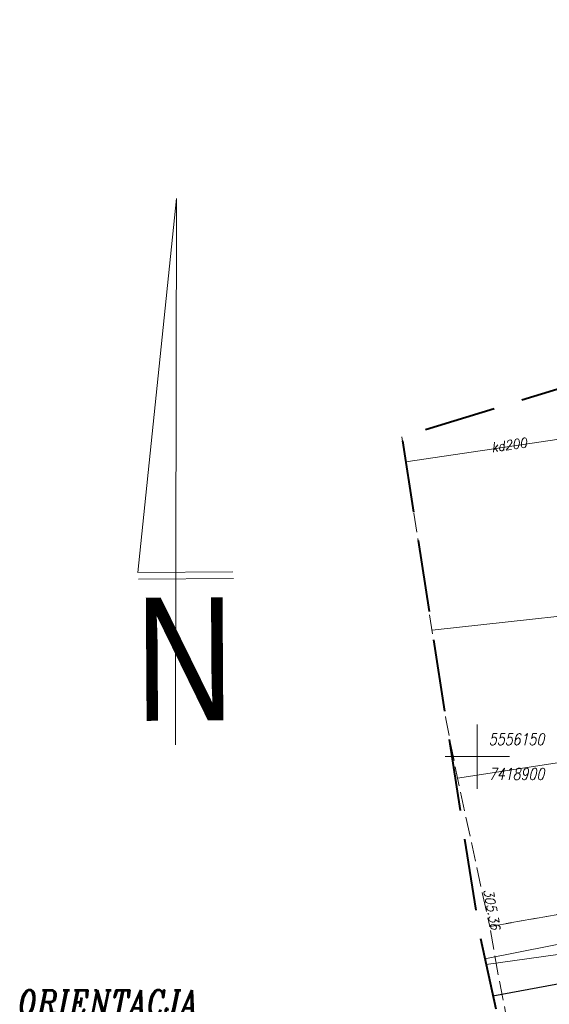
# Model space of a CAD drawing. Extents: x 779 to 3668, y -1329 to 9570.
# Tile 82 of 106: x 2107 to 2148, y -273 to -197. Entities that reach past the tile are written whole.
import ezdxf
from ezdxf.enums import TextEntityAlignment as Align

# ---------------------------------------------------------------- set-up
doc = ezdxf.new("R2010")
doc.units = 0
for name, pattern in [('1.5_0.5', [2, 1.5, -0.5]), ('CIĄGłA', [0]), ('DGN Style 3', [7.833090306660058, 5.595064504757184, -2.238025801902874])]:
    doc.linetypes.add(name, pattern=pattern)
for name, color, linetype, lineweight in [('jezdnia (powierzchnia)', 7, 'Continuous', 0), ('kanał technologiczny (linia)', 7, 'Continuous', 0), ('Krzyże', 7, 'Continuous', 0), ('ORIENTACJA', 7, 'Continuous', 0), ('przewód elektroenergetyczny (linia)-SEPOD', 7, 'Continuous', 0), ('przewód kanalizacyjny (linia)-SK', 7, 'Continuous', 0), ('przewód kanalizacyjny (linia)-SK-Atr1', 7, 'Continuous', 0), ('punkt o określonej wysokości (sieć kanalizacyjna)-SK - ob. w budowie', 7, 'Continuous', 0), ('punkt wysokościowy sztuczny', 7, 'Continuous', 0), ('punkt wysokościowy sztuczny-Atr2', 7, 'Continuous', 0), ('rura ochronna - przewód elektroenergetyczny (linia)-SE', 7, 'Continuous', 0), ('Sekcje', 7, 'Continuous', 0), ('Zakres', 7, 'Continuous', 0), ('Znak_N', 8, 'Continuous', 0)]:
    doc.layers.add(name, color=color, linetype=linetype, lineweight=lineweight)
doc.styles.get("Standard").update_dxf_attribs({"font": 'arial.ttf'})
doc.styles.add('Style-COMPRESSED', font='COMPRESSED.shx')
doc.styles.add('Style-ITALIC_1250', font='ITALIC_1250.shx')

# ---------------------------------------------------------------- blocks, each defined once
blk = doc.blocks.new('2')
at = {"layer": 'Znak_N', "color": 7, "linetype": 'Continuous', "lineweight": 13}
for p, q in [((-0.5652426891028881, 47.4281109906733), (-4.755328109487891, 0.7559289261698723)), ((0.2465950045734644, -20.69117590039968), (-0.5652426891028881, 47.4281109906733)), ((-4.755328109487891, 0.7559289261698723), (7.082347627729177, 0.9905202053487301)), ((-4.64850434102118, -0.09212101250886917), (7.189171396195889, 0.1424702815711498))]:
    blk.add_line(p, q, dxfattribs=at)
at = {"layer": 'Znak_N', "color": 7, "linetype": 'Continuous', "lineweight": 13, "style": 'Style-COMPRESSED', "width": 0.8333320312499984}
blk.add_text('N', height=15.35999999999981, rotation=1.135301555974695, dxfattribs=at).set_placement((-4.812220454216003, -17.77283561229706))
blk = doc.blocks.new('PW02')
at = {"linetype": 'Continuous', "lineweight": 13, "ltscale": 10}
h = blk.add_hatch(color=0, dxfattribs=at)
edge = h.paths.add_edge_path()
edge.add_arc((0, 0), 0.45, 0, 360)
blk = doc.blocks.new('PW01_1')
at = {"linetype": 'Continuous', "lineweight": 13, "ltscale": 10}
h = blk.add_hatch(color=0, dxfattribs=at)
edge = h.paths.add_edge_path()
edge.add_arc((0, 0), 0.45, 0, 360)
blk = doc.blocks.new('PZT MDCP podkład')
at = {"layer": 'jezdnia (powierzchnia)', "color": 8, "linetype": '1.5_0.5', "lineweight": 13, "flags": 128}
for points in [[(2070.276406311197, 140.1364607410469), (2073.697660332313, 118.2062224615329), (2074.596406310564, 113.6064607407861), (2077.10640631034, 102.0564607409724), (2092.306406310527, 104.7664607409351), (2090.666406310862, 113.2364607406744), (2087.73640631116, 128.4464607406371), (2084.644292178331, 144.5304415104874)], [(2121.580294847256, -17.43991466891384), (2121.580294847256, -17.43991466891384), (2119.166406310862, -10.31353925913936), (2116.966406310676, -3.18353925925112), (2116.146406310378, -0.5435392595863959), (2113.326406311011, 8.386460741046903), (2110.936406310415, 17.47646074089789), (2110.246406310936, 19.93646074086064), (2110.076406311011, 20.31646074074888), (2109.98640631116, 20.54646074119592), (2109.896406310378, 20.77646074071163), (2109.816406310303, 21.00646074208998), (2109.746406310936, 21.24646074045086), (2109.686406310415, 21.48646074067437), (2109.266406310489, 21.3864607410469), (2107.936406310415, 26.8064607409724), (2105.746406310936, 36.8064607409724), (2103.466406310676, 47.49646074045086), (2101.776406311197, 56.14646074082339), (2099.886406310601, 65.71646074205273), (2097.696406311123, 76.94646074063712), (2095.716406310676, 86.93646074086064), (2093.966406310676, 96.09646074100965), (2092.73640631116, 102.4664607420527), (2092.306406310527, 104.7664607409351), (2077.10640631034, 102.0564607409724), (2077.79640631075, 98.15646074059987), (2078.256406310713, 95.83646074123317), (2079.416406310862, 89.2064607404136), (2080.776406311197, 82.37646074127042), (2082.496406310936, 73.28646074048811), (2083.117346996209, 69.99277536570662)]]:
    blk.add_lwpolyline(points, dxfattribs=at)
at = {"layer": 'kanał technologiczny (linia)', "color": 8, "linetype": 'Continuous', "lineweight": 13, "flags": 128}
blk.add_lwpolyline([(2076.829346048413, 99.11553096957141), (2097.466406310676, 101.9964607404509), (2098.496406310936, 100.9764607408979), (2099.73640631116, 94.59646074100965), (2102.876406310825, 80.00646074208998), (2107.146406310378, 57.57646074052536), (2110.276406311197, 41.51646074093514), (2112.466406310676, 30.96646074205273), (2113.936406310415, 24.1364607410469), (2116.446406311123, 18.57646074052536), (2123.10640631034, -1.553539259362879), (2123.726406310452, -2.873539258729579), (2127.702684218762, -15.76691564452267)], dxfattribs=at)
at = {"layer": 'przewód elektroenergetyczny (linia)-SEPOD', "color": 8, "linetype": 'Continuous', "lineweight": 13, "flags": 128}
for points in [[(2085.909749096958, 144.9174430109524), (2088.426406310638, 132.3264607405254), (2093.556406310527, 108.1864607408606), (2094.666406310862, 103.0964607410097), (2076.73517026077, 99.55170431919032)], [(2095.676406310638, 95.23646074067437), (2095.396406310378, 96.50646074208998), (2094.54640631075, 99.86646074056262), (2077.357836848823, 96.66783597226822)]]:
    blk.add_lwpolyline(points, dxfattribs=at)
at = {"layer": 'przewód kanalizacyjny (linia)-SK', "color": 8, "linetype": 'Continuous', "lineweight": 13, "flags": 128}
for points in [[(2088.476406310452, 140.8364607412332), (2070.577271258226, 138.2079164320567)], [(2072.621443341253, 125.1047733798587), (2107.626406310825, 128.9364607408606), (2109.186406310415, 126.50646074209), (2134.056406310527, 134.75646074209)], [(2093.166406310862, 116.4564607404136), (2074.596406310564, 113.6064607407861)]]:
    blk.add_lwpolyline(points, dxfattribs=at)
at = {"layer": 'rura ochronna - przewód elektroenergetyczny (linia)-SE', "color": 8, "linetype": 'Continuous', "lineweight": 30, "flags": 128}
blk.add_lwpolyline([(2077.357836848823, 96.66783597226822), (2094.54640631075, 99.86646074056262)], dxfattribs=at)
at = {"layer": 'Sekcje', "color": 8, "linetype": 'Continuous', "lineweight": 13}
for p, q in [((2076.136406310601, 117.7764607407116), (2076.136406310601, 112.7764607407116)), ((2073.636406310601, 115.2764607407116), (2078.636406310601, 115.2764607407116))]:
    blk.add_line(p, q, dxfattribs=at)
at = {"layer": 'Zakres', "color": 8, "linetype": 'DGN Style 3', "lineweight": 40, "flags": 128}
blk.add_lwpolyline([(2174.696406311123, 172.5864607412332), (2130.246406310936, 158.4764607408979), (2070.276406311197, 140.1364607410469), (2076.276406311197, 101.6764607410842), (2103.086406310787, -22.49353925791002), (2224.436406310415, 10.66646074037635), (2208.436406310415, 67.15646074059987), (2203.276406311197, 85.8064607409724), (2188.226406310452, 134.8064607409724), (2174.696406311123, 172.5864607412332)], close=True, dxfattribs=at)
at = {"layer": 'punkt o określonej wysokości (sieć kanalizacyjna)-SK - ob. w budowie', "color": 8, "linetype": 'Continuous', "lineweight": 13, "xscale": 0.1, "yscale": 0.1, "zscale": 0.1}
blk.add_blockref('PW01_1', (2074.596406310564, 113.6064607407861), dxfattribs=at)
at = {"layer": 'punkt wysokościowy sztuczny', "color": 8, "linetype": 'Continuous', "lineweight": 13, "xscale": 0.1, "yscale": 0.1, "zscale": 0.1}
blk.add_blockref('PW02', (2077.10640631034, 102.0564607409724), dxfattribs=at)
at = {"layer": 'Krzyże', "color": 8, "linetype": 'Continuous', "lineweight": 13, "style": 'Style-ITALIC_1250', "width": 0.8000000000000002}
blk.add_text('5556150', height=0.9, dxfattribs=at).set_placement((2077.036406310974, 116.1764607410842))
blk.add_text('7418900', height=0.9, dxfattribs=at).set_placement((2077.036406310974, 114.3764607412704), align=Align.TOP_LEFT)
at = {"layer": 'przewód kanalizacyjny (linia)-SK-Atr1', "color": 8, "lineweight": 13, "insert": (2077.282728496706, 138.9391134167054), "char_height": 0.7500000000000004, "attachment_point": 7, "rotation": 8.353999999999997, "line_spacing_factor": 0.6}
blk.add_mtext('\\FITALIC_1250;\\H1x;\\W0.9;kd200', dxfattribs=at)
at = {"layer": 'punkt wysokościowy sztuczny-Atr2', "color": 8, "lineweight": 13, "insert": (2077.35640631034, 105.0364607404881), "char_height": 0.75, "attachment_point": 1, "rotation": 280.573, "line_spacing_factor": 0.6}
blk.add_mtext('\\FITALIC_1250;\\H1x;\\W0.9;305.36', dxfattribs=at)

msp = doc.modelspace()

# ---------------------------------------------------------------- block references
at = {"layer": 'kanał technologiczny (linia)', "color": 18, "linetype": 'CIĄGłA', "lineweight": 5, "true_color": 0x000000}
msp.add_blockref('PZT MDCP podkład', (65.95856103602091, -369.1465424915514), dxfattribs=at)
at = {"layer": 'punkt o określonej wysokości (sieć kanalizacyjna)-SK - ob. w budowie', "color": 36, "linetype": 'Continuous', "lineweight": 13, "true_color": 0x803300, "xscale": 0.1, "yscale": 0.1, "zscale": 0.1}
msp.add_blockref('PW01_1', (2140.554967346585, -255.5400817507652), dxfattribs=at)
at = {"layer": 'Znak_N', "color": 7, "linetype": 'Continuous', "lineweight": 13, "xscale": 0.623704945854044, "yscale": 0.623704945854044, "zscale": 0.623704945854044, "rotation": 359.2351915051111}
msp.add_blockref('2', (2118.666651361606, -240.0523444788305), dxfattribs=at)

# ---------------------------------------------------------------- texts
at = {"layer": 'ORIENTACJA', "color": 7, "linetype": 'DGN Style 3', "lineweight": 13, "style": 'Style-ITALIC_1250', "width": 0.7999999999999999}
msp.add_text('ORIENTACJA', height=1.971562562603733, rotation=0.008830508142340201, dxfattribs=at).set_placement((2106.400901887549, -274.0087190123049))

doc.saveas('drawing.dxf')
